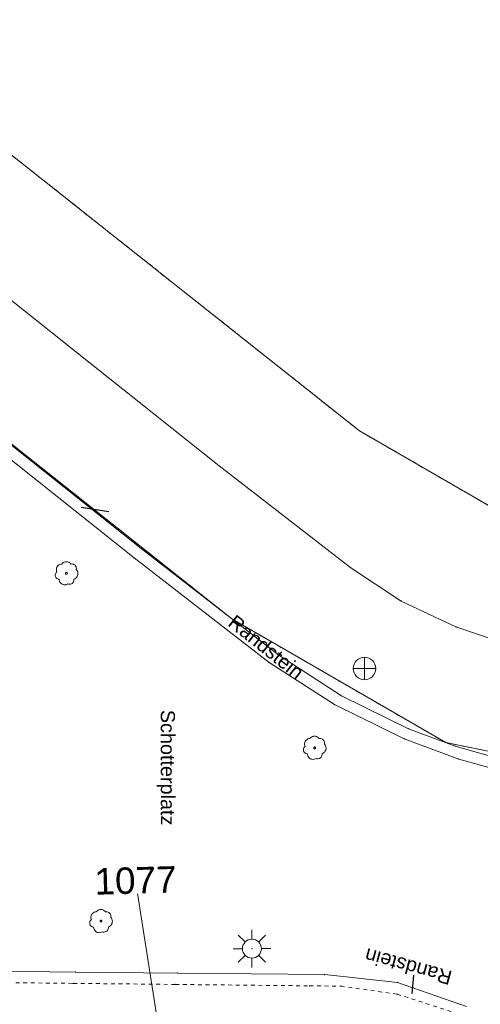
# Model space of a CAD drawing. Header units: millimetres. Extents: x -191 to 81095, y -508122 to 28741.
# Tile 99 of 251: x 4969 to 4981, y 10047 to 10073. Entities that reach past the tile are written whole.
import ezdxf

# ---------------------------------------------------------------- set-up
doc = ezdxf.new("R2010")
doc.units = ezdxf.units.MM
for name, pattern in [('Marx-Verm$0$1', [0]), ('Marx-Verm$0$3', [0.26, 0.11, -0.15]), ('VE22-087 DB - VST Hervest-Dorsten ALK VA2736$0$1', [0]), ('VE22-087 DB - VST Hervest-Dorsten ALK VA2736$0$2', [0.16, 0.06, -0.1])]:
    doc.linetypes.add(name, pattern=pattern)
doc.layers.get('0').update_dxf_attribs({"color": 251})
for name, color, linetype, lineweight in [('Marx-Verm$0$BStrasse-txt', 251, 'Marx-Verm$0$1', 25), ('Marx-Verm$0$L_BStrasse', 251, 'Marx-Verm$0$1', 18), ('Marx-Verm$0$S_BEntsorg', 251, 'Marx-Verm$0$1', 18), ('Marx-Verm$0$S_BStrasse', 251, 'Marx-Verm$0$1', 18), ('Marx-Verm$0$S_BTopogrf', 251, 'Marx-Verm$0$1', 18), ('VE22-087 DB - VST Hervest-Dorsten ALK VA2736$0$AX_Flurstueck', 9, 'VE22-087 DB - VST Hervest-Dorsten ALK VA2736$0$1', 18), ('VE22-087 DB - VST Hervest-Dorsten ALK VA2736$0$AX_Platz', 7, 'VE22-087 DB - VST Hervest-Dorsten ALK VA2736$0$1', 18), ('VE22-087 DB - VST Hervest-Dorsten ALK VA2736$0$AX_Weg', 7, 'VE22-087 DB - VST Hervest-Dorsten ALK VA2736$0$1', 18), ('VE22-087 DB - VST Hervest-Dorsten ALK VA2736$0$Flurgrenzen', 9, 'VE22-087 DB - VST Hervest-Dorsten ALK VA2736$0$1', 18)]:
    doc.layers.add(name, color=color, linetype=linetype, lineweight=lineweight)
doc.layers.add('XREF ALK Kataster', color=251, linetype='Continuous')
doc.layers.add('XREF Nachvermessung', color=7, linetype='Continuous')
doc.styles.add('Marx-Verm$0$Standard', font='arial.ttf')
doc.styles.add('VE22-087 DB - VST Hervest-Dorsten ALK VA2736$0$0', font='arial.ttf')

# ---------------------------------------------------------------- blocks, each defined once
blk = doc.blocks.new('VE22-087 DB - VST Hervest-Dorsten ALK VA2736')
at = {"layer": 'VE22-087 DB - VST Hervest-Dorsten ALK VA2736$0$AX_Flurstueck', "linetype": 'VE22-087 DB - VST Hervest-Dorsten ALK VA2736$0$1', "lineweight": 13, "ltscale": 0.5}
for points in [[(4935.969, 10104.344, 0), (4935.695, 10075.434, 0), (4960.946, 10075.194, 0), (4977.769, 10061.869, 0), (4982.209, 10059.301, 0), (4986.31, 10058.468, 0), (5006.172, 10058.256, 0), (5006.539, 10098.631, 0), (4999.312, 10100.743, 0), (4997.796, 10099.657, 0), (4996.401, 10098.922, 0), (4993.053, 10098.065, 0), (4982.511, 10101.936, 0), (4971.732, 10103.189, 0), (4970.49, 10103.334, 0), (4969.912, 10103.438, 0), (4956.734, 10103.56, 0), (4956.755, 10105.734, 0), (4955.316, 10106.039, 0), (4948.548, 10107.765, 0), (4941.638, 10107.841, 0)], [(4887.681, 10081.623, 0), (4886.315, 10078.904, 0), (4886.283, 10078.852, 0), (4884.24, 10075.483, 0), (4883.727, 10074.636, 0), (4882.314, 10072.581, 0), (4879.775, 10070.073, 0), (4877.566, 10066.986, 0), (4954.418, 10066.257, 0), (4954.47, 10069.008, 0), (4959.144, 10068.968, 0), (4974.387, 10056.893, 0), (4980.053, 10053.618, 0), (4985.674, 10052.474, 0), (5015.042, 10052.162, 0), (5016.883, 10058.142, 0), (5009.558, 10058.22, 0), (5006.172, 10058.256, 0), (4986.31, 10058.468, 0), (4982.209, 10059.301, 0), (4977.769, 10061.869, 0), (4960.946, 10075.194, 0), (4935.695, 10075.434, 0), (4897.296, 10075.799, 0)], [(4954.47, 10069.008, 0), (4954.418, 10066.257, 0), (4954.155, 10047.532, 0), (4954.151, 10046.621, 0), (4974.361, 10046.397, 0), (4976.879, 10045.932, 0), (4986.613, 10042.127, 0), (5013.134, 10045.965, 0), (5015.042, 10052.162, 0), (4985.674, 10052.474, 0), (4980.053, 10053.618, 0), (4974.387, 10056.893, 0), (4959.144, 10068.968, 0)]]:
    blk.add_polyline3d(points, close=True, dxfattribs=at)
blk.add_polyline3d([(4973.041, 10042.26, 0), (4971.835, 10049.97, 0)], dxfattribs=at)
at = {"layer": 'VE22-087 DB - VST Hervest-Dorsten ALK VA2736$0$AX_Weg', "color": 7, "linetype": 'VE22-087 DB - VST Hervest-Dorsten ALK VA2736$0$2', "lineweight": 13, "ltscale": 0.5}
for points in [[(4877.566, 10066.986, 0), (4954.418, 10066.257, 0), (4954.47, 10069.008, 0), (4959.144, 10068.968, 0), (4974.387, 10056.893, 0), (4974.567, 10056.789, 0), (4980.053, 10053.618, 0), (4985.674, 10052.474, 0), (5015.042, 10052.162, 0), (5016.883, 10058.142, 0), (5009.558, 10058.22, 0), (5009.911, 10097.645, 0)], [(5006.539, 10098.631, 0), (5006.172, 10058.256, 0), (4986.31, 10058.468, 0), (4982.209, 10059.301, 0), (4977.769, 10061.869, 0), (4960.946, 10075.194, 0), (4935.695, 10075.434, 0)]]:
    blk.add_polyline3d(points, dxfattribs=at)
at = {"layer": 'VE22-087 DB - VST Hervest-Dorsten ALK VA2736$0$Flurgrenzen', "ltscale": 0.5}
blk.add_polyline3d([(4894.328, 10098.34, 0), (4890.776, 10091.162, 0), (4890.51, 10090.22, 0), (4888.596, 10083.445, 0), (4888.105, 10082.467, 0), (4887.681, 10081.623, 0), (4897.296, 10075.799, 0), (4960.946, 10075.194, 0), (4977.769, 10061.869, 0), (4982.209, 10059.301, 0), (4986.31, 10058.468, 0), (5006.172, 10058.256, 0), (5006.539, 10098.631, 0)], dxfattribs=at)
at = {"layer": 'VE22-087 DB - VST Hervest-Dorsten ALK VA2736$0$AX_Flurstueck', "insert": (4971.825, 10050.32), "char_height": 0.7, "attachment_point": 2, "rotation": 1.5895, "style": 'VE22-087 DB - VST Hervest-Dorsten ALK VA2736$0$0', "bg_fill": 3, "box_fill_scale": 1, "bg_fill_color": 256, "bg_fill_transparency": 0}
blk.add_mtext('1077', dxfattribs=at)
at = {"layer": 'VE22-087 DB - VST Hervest-Dorsten ALK VA2736$0$AX_Platz', "color": 254, "linetype": 'VE22-087 DB - VST Hervest-Dorsten ALK VA2736$0$1', "lineweight": 13, "ltscale": 0.5, "true_color": 0xd9ffd9}
blk.add_polyline3d([(5013.134, 10045.965, 0), (5015.042, 10052.162, 0), (4985.674, 10052.474, 0), (4980.053, 10053.618, 0), (4974.567, 10056.789, 0), (4974.387, 10056.893, 0), (4959.144, 10068.968, 0), (4954.47, 10069.008, 0), (4954.418, 10066.257, 0), (4954.155, 10047.532, 0), (4954.151, 10046.621, 0)], dxfattribs=at)
at = {"layer": 'VE22-087 DB - VST Hervest-Dorsten ALK VA2736$0$Flurgrenzen', "ltscale": 0.5}
blk.add_polyline3d([(5006.539, 10098.631, 0), (5006.172, 10058.256, 0), (4986.31, 10058.468, 0), (4982.209, 10059.301, 0), (4977.769, 10061.869, 0), (4960.946, 10075.194, 0), (4897.296, 10075.799, 0), (4887.681, 10081.623, 0), (4888.105, 10082.467, 0), (4888.596, 10083.445, 0), (4890.51, 10090.22, 0), (4890.776, 10091.162, 0), (4894.328, 10098.34, 0)], dxfattribs=at)
blk = doc.blocks.new('Marx-Verm$0$35')
at = {"color": 0}
for p, q in [((0, -0.5), (0, 0.5)), ((-0.5, 0), (0.5, 0))]:
    blk.add_line(p, q, dxfattribs=at)
blk.add_circle((0, 0), 0.5, dxfattribs=at)
blk = doc.blocks.new('Marx-Verm$0$SYMB1123')
at = {"color": 0, "linetype": 'Marx-Verm$0$1', "ltscale": 0.2, "flags": 128}
for points in [[(0.19647, 0.40921), (0.23576, 0.41346), (0.27513, 0.4099), (0.31303, 0.39867), (0.34797, 0.3802), (0.3786, 0.35522), (0.40372, 0.3247), (0.42235, 0.28984), (0.43375, 0.252), (0.43749, 0.21265), (0.43341, 0.17333), (0.46256, 0.1354), (0.48458, 0.09294), (0.49879, 0.04726), (0.50475, -0.0002), (0.50226, -0.04798), (0.49141, -0.09457), (0.47254, -0.13852), (0.44622, -0.17847), (0.41329, -0.21317), (0.37477, -0.24153), (0.33186, -0.26268), (0.33273, -0.30376), (0.32507, -0.34414), (0.30922, -0.38205), (0.28586, -0.41586), (0.256, -0.4441), (0.22095, -0.46554), (0.18222, -0.47926), (0.14148, -0.48467), (0.10051, -0.48153), (0.06107, -0.46997), (0.02195, -0.49094), (-0.02029, -0.50459), (-0.06428, -0.51048), (-0.10863, -0.50841), (-0.15188, -0.49846), (-0.19267, -0.48095), (-0.22968, -0.45643), (-0.26171, -0.4257), (-0.28773, -0.38974), (-0.30692, -0.34971), (-0.31865, -0.3069), (-0.32255, -0.26268), (-0.35941, -0.25854), (-0.39461, -0.24682), (-0.42659, -0.22803), (-0.45397, -0.203), (-0.47553, -0.17281), (-0.49034, -0.1388), (-0.49775, -0.10245), (-0.49742, -0.06535), (-0.48939, -0.02914), (-0.47399, 0.00461), (-0.4519, 0.03441), (-0.4241, 0.05897), (-0.43881, 0.10042), (-0.44595, 0.14382), (-0.44529, 0.1878), (-0.43685, 0.23097), (-0.4209, 0.27196), (-0.39794, 0.30947), (-0.36869, 0.34233), (-0.33409, 0.36948), (-0.29523, 0.39008), (-0.25333, 0.40346), (-0.20972, 0.40921), (-0.17816, 0.44408), (-0.14072, 0.47252), (-0.09866, 0.49357), (-0.05345, 0.50649), (-0.00662, 0.51085), (0.0402, 0.50649), (0.08541, 0.49357), (0.12747, 0.47252), (0.16492, 0.44408)], [(0.04, 0), (0.03604, 0.01735), (0.02494, 0.03127), (0.0089, 0.039), (-0.0089, 0.039), (-0.02494, 0.03127), (-0.03604, 0.01735), (-0.04, 0), (-0.03604, -0.01735), (-0.02494, -0.03127), (-0.0089, -0.039), (0.0089, -0.039), (0.02494, -0.03127), (0.03604, -0.01735)]]:
    blk.add_lwpolyline(points, close=True, dxfattribs=at)
blk = doc.blocks.new('Marx-Verm$0$1')
at = {"color": 0}
blk.add_circle((0, 0), 0.5, dxfattribs=at)
blk.add_point((0, 0), dxfattribs=at)
blk = doc.blocks.new('Marx-Verm$0$103')
at = {"color": 0, "linetype": 'Marx-Verm$0$1', "ltscale": 0.2, "flags": 128}
for points in [[(-0.18, 0.18), (-0.36, 0.36)], [(0, 0.25), (0, 0.5)], [(0.18, 0.18), (0.36, 0.36)], [(-0.25, 0), (-0.5, 0)], [(0.25, 0), (0.5, 0)], [(-0.18, -0.18), (-0.36, -0.36)], [(0, -0.25), (0, -0.5)], [(0.188, -0.18), (0.36, -0.36)]]:
    blk.add_lwpolyline(points, dxfattribs=at)
at = {"color": 0, "xscale": 0.5, "yscale": 0.5, "zscale": 0.5}
blk.add_blockref('Marx-Verm$0$1', (0, 0), dxfattribs=at)
blk = doc.blocks.new('Marx-Verm$0$99')
at = {"color": 0}
blk.add_point((0, 0), dxfattribs=at)
blk = doc.blocks.new('Marx-Verm')
at = {"layer": 'Marx-Verm$0$BStrasse-txt', "ltscale": 0.2, "elevation": 30.334, "flags": 128}
for points in [[(2567394.243, 5726914.227), (2567394.977, 5726914.121)], [(2567403.172, 5726901.473), (2567403.216, 5726901.956)]]:
    blk.add_lwpolyline(points, dxfattribs=at)
at = {"layer": 'Marx-Verm$0$L_BStrasse', "ltscale": 0.2}
for p, q in [((2567394.039, 5726918.345, 30.135), (2567391.692, 5726920.162, 30.207)), ((2567397.885, 5726915.367, 30.004), (2567394.039, 5726918.345, 30.135)), ((2567395.657, 5726912.905, 30.107), (2567389.46, 5726917.702, 30.201)), ((2567392.202, 5726915.973, 30.132), (2567395.844, 5726913.153, 30.107)), ((2567401.4, 5726912.719, 30.102), (2567397.885, 5726915.367, 30.004)), ((2567395.844, 5726913.153, 30.107), (2567399.53, 5726910.376, 30.237)), ((2567399.271, 5726910.182, 30.237), (2567395.657, 5726912.905, 30.107)), ((2567402.75, 5726911.855, 30.139), (2567401.4, 5726912.719, 30.102)), ((2567404.208, 5726911.189, 30.175), (2567402.75, 5726911.855, 30.139)), ((2567405.226, 5726910.86, 30.2), (2567404.208, 5726911.189, 30.175)), ((2567399.53, 5726910.376, 30.237), (2567401.202, 5726909.325, 30.267)), ((2567401.018, 5726909.093, 30.267), (2567399.271, 5726910.182, 30.237)), ((2567401.202, 5726909.325, 30.267), (2567402.987, 5726908.479, 30.297)), ((2567402.878, 5726908.211, 30.297), (2567401.018, 5726909.093, 30.267)), ((2567402.987, 5726908.479, 30.297), (2567404.226, 5726908.035, 30.305)), ((2567404.329, 5726907.693, 30.305), (2567402.878, 5726908.211, 30.297)), ((2567404.226, 5726908.035, 30.305), (2567405.497, 5726907.69, 30.314)), ((2567405.817, 5726907.301, 30.314), (2567404.329, 5726907.693, 30.305)), ((2567390.696, 5726901.915, 30.498), (2567394.244, 5726901.923, 30.499)), ((2567394.244, 5726901.923, 30.499), (2567396.951, 5726901.93, 30.5)), ((2567396.951, 5726901.93, 30.5), (2567400.85, 5726901.94, 30.504)), ((2567400.85, 5726901.94, 30.504), (2567402.779, 5726901.758, 30.51)), ((2567402.779, 5726901.758, 30.51), (2567404.617, 5726901.148, 30.517))]:
    blk.add_line(p, q, dxfattribs=at)
at = {"layer": 'Marx-Verm$0$L_BStrasse', "linetype": 'Marx-Verm$0$3', "ltscale": 0.2}
for p, q in [((2567390.669, 5726901.615, 30.498), (2567394.193, 5726901.624, 30.499)), ((2567394.193, 5726901.624, 30.499), (2567396.899, 5726901.63, 30.5)), ((2567396.899, 5726901.63, 30.5), (2567400.453, 5726901.639, 30.506)), ((2567400.453, 5726901.639, 30.506), (2567401.284, 5726901.641, 30.504)), ((2567401.284, 5726901.641, 30.504), (2567402.779, 5726901.448, 30.51)), ((2567402.779, 5726901.448, 30.51), (2567404.219, 5726901.005, 30.517))]:
    blk.add_line(p, q, dxfattribs=at)
at = {"layer": 'Marx-Verm$0$S_BEntsorg', "xscale": 0.5999999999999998, "yscale": 0.5999999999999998, "zscale": 0.5999999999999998, "rotation": 0.7647522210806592}
blk.add_blockref('Marx-Verm$0$35', (2567401.8, 5726910.055, 30.228), dxfattribs=at)
at = {"layer": 'Marx-Verm$0$S_BStrasse'}
for p, xscale, yscale, zscale, rotation in [((2567394.039, 5726918.345, 30.135), 0.2, 0.2, 0.2, 0.7647530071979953), ((2567397.885, 5726915.367, 30.004), 0.2, 0.2, 0.2, 0.7647527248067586), ((2567395.844, 5726913.153, 30.107), 0.2, 0.2, 0.2, 0.7647525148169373), ((2567395.657, 5726912.905, 30.107), 0.2, 0.2, 0.2, 0.7647524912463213), ((2567401.4, 5726912.719, 30.102), 0.2000000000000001, 0.2000000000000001, 0.2000000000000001, 0.7647524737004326), ((2567402.75, 5726911.855, 30.139), 0.2, 0.2, 0.2, 0.7647523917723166), ((2567404.208, 5726911.189, 30.175), 0.2, 0.2, 0.2, 0.76475232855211), ((2567399.53, 5726910.376, 30.237), 0.2, 0.2, 0.2, 0.7647522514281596), ((2567399.271, 5726910.182, 30.237), 0.2, 0.2, 0.2, 0.7647522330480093), ((2567401.202, 5726909.325, 30.267), 0.2000000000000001, 0.2000000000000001, 0.2000000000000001, 0.7647521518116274), ((2567401.018, 5726909.093, 30.267), 0.2000000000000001, 0.2000000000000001, 0.2000000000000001, 0.7647521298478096), ((2567402.987, 5726908.479, 30.297), 0.2, 0.2, 0.2, 0.7647520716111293), ((2567402.878, 5726908.211, 30.297), 0.2000000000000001, 0.2000000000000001, 0.2000000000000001, 0.7647520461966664), ((2567404.226, 5726908.035, 30.305), 0.2000000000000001, 0.2000000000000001, 0.2000000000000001, 0.7647520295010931), ((2567404.329, 5726907.693, 30.305), 0.1999999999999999, 0.1999999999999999, 0.1999999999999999, 0.7647519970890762), ((2567394.244, 5726901.923, 30.499), 0.2000000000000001, 0.2000000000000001, 0.2000000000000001, 0.7647514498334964), ((2567396.951, 5726901.93, 30.5), 0.1999999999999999, 0.1999999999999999, 0.1999999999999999, 0.7647514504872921), ((2567400.85, 5726901.94, 30.504), 0.2000000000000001, 0.2000000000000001, 0.2000000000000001, 0.7647514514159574), ((2567402.779, 5726901.758, 30.51), 0.2, 0.2, 0.2, 0.7647514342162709), ((2567394.193, 5726901.624, 30.499), 0.2, 0.2, 0.2, 0.7647514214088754), ((2567396.899, 5726901.63, 30.5), 0.2, 0.2, 0.2, 0.7647514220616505), ((2567400.453, 5726901.639, 30.506), 0.2, 0.2, 0.2, 0.7647514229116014), ((2567401.284, 5726901.641, 30.504), 0.2, 0.2, 0.2, 0.7647514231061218), ((2567402.779, 5726901.448, 30.51), 0.2, 0.2, 0.2, 0.7647514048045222)]:
    blk.add_blockref('Marx-Verm$0$99', p, dxfattribs=dict(at, xscale=xscale, yscale=yscale, zscale=zscale, rotation=rotation))
at = {"layer": 'Marx-Verm$0$S_BStrasse', "rotation": 0.764751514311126}
blk.add_blockref('Marx-Verm$0$103', (2567398.913, 5726902.603, 30.5), dxfattribs=at)
at = {"layer": 'Marx-Verm$0$S_BTopogrf'}
for p, xscale, yscale, zscale, rotation in [((2567393.872, 5726912.474, 30.162), 0.6000000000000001, 0.6000000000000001, 0.6000000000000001, 0.7647524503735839), ((2567400.506, 5726907.941, 30.316), 0.6000000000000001, 0.6000000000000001, 0.6000000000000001, 0.7647520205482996), ((2567394.905, 5726903.281, 30.462), 0.6, 0.6, 0.6, 0.7647515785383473)]:
    blk.add_blockref('Marx-Verm$0$SYMB1123', p, dxfattribs=dict(at, xscale=xscale, yscale=yscale, zscale=zscale, rotation=rotation))
at = {"layer": 'Marx-Verm$0$BStrasse-txt', "char_height": 0.375, "attachment_point": 1, "style": 'Marx-Verm$0$Standard'}
for s, insert, rotation in [('Randstein', (2567398.369, 5726911.461, 30.334), 322.2458), ('Schotterplatz', (2567396.793, 5726908.897, 30.334), 270.7648), ('Randstein', (2567404.157, 5726901.706, 30.334), 165.479)]:
    blk.add_mtext(s, dxfattribs=dict(at, insert=insert, rotation=rotation))

msp = doc.modelspace()

# ---------------------------------------------------------------- block references
at = {"layer": 'XREF ALK Kataster', "color": 251}
msp.add_blockref('VE22-087 DB - VST Hervest-Dorsten ALK VA2736', (0, 0), dxfattribs=at)

# ---------------------------------------------------------------- next in the draw order: block references
at = {"layer": 'XREF Nachvermessung', "color": 251, "rotation": 359.2603692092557}
msp.add_blockref('Marx-Verm', (-2636136.569, -5683235.662), dxfattribs=at)

doc.saveas('drawing.dxf')
